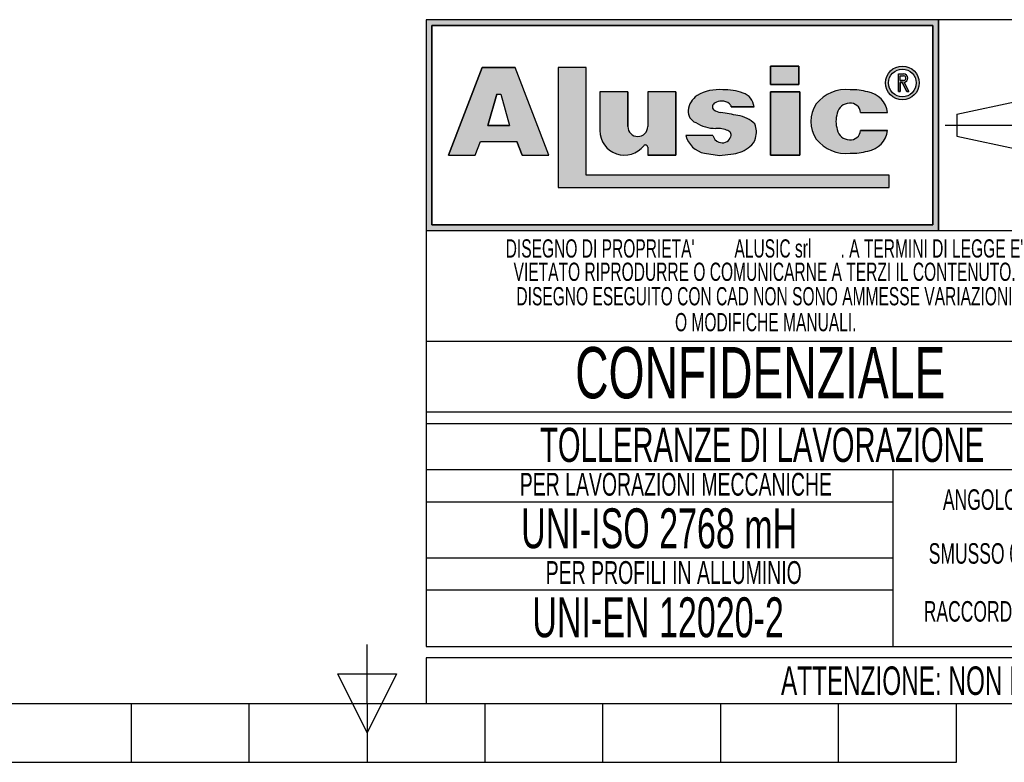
# Model space of a CAD drawing. Header units: millimetres. Extents: x 0 to 420, y 0 to 297.
# Tile 4 of 7: x 179 to 266, y 0 to 65. Entities that reach past the tile are written whole.
import ezdxf
from ezdxf.enums import TextEntityAlignment as Align

# ---------------------------------------------------------------- set-up
doc = ezdxf.new("R2010")
doc.units = ezdxf.units.MM
doc.linetypes.add('CENTERX2', pattern=[20.319999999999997, 12.7, -2.54, 2.54, -2.54])
doc.layers.add('CARTIGLIO', color=140, linetype='Continuous')
doc.styles.add('SLDTEXTSTYLE0', font='TXT', dxfattribs={"width": 0.6382978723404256})
doc.styles.add('SLDTEXTSTYLE1', font='TXT', dxfattribs={"width": 0.675})

# ---------------------------------------------------------------- blocks, each defined once
blk = doc.blocks.new('SW_NOTE_0_1')
at = {"layer": 'CARTIGLIO', "color": 0, "insert": (85.40558510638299, 3.222669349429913), "char_height": 2.5, "attachment_point": 2, "style": 'SLDTEXTSTYLE0'}
blk.add_mtext("ATTENZIONE: NON INTERPRETARE IL DISEGNO. IN CASO DI QUOTE MANCANTI O POCO CHIARE CONSULTARE L'UFFICIO TECNICO", dxfattribs=at)
blk = doc.blocks.new('SW_NOTE_0_14')
at = {"layer": 'CARTIGLIO', "color": 0, "insert": (6.67819148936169, 2.320321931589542), "char_height": 1.8, "attachment_point": 2, "style": 'SLDTEXTSTYLE0'}
blk.add_mtext("ANGOLO ±10'", dxfattribs=at)
blk = doc.blocks.new('SW_NOTE_0_15')
at = {"layer": 'CARTIGLIO', "color": 0, "insert": (23.93617021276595, 3.867203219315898), "char_height": 3, "attachment_point": 2, "style": 'SLDTEXTSTYLE0'}
blk.add_mtext('TOLLERANZE DI LAVORAZIONE', dxfattribs=at)
blk = doc.blocks.new('SW_NOTE_0_16')
at = {"layer": 'CARTIGLIO', "color": 0, "insert": (21.07265624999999, 5.800804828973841), "char_height": 4.500000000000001, "attachment_point": 2, "style": 'SLDTEXTSTYLE1'}
blk.add_mtext('CONFIDENZIALE', dxfattribs=at)
blk = doc.blocks.new('SW_NOTE_0_17')
at = {"layer": 'CARTIGLIO', "color": 0, "insert": (28.04255319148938, 2.062508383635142), "char_height": 1.6, "attachment_point": 2, "style": 'SLDTEXTSTYLE0'}
blk.add_mtext('DISEGNO ESEGUITO CON CAD NON SONO AMMESSE VARIAZIONI', dxfattribs=at)
blk = doc.blocks.new('SW_NOTE_0_18')
at = {"layer": 'CARTIGLIO', "color": 0, "insert": (27.3404255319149, 2.062508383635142), "char_height": 1.6, "attachment_point": 2, "style": 'SLDTEXTSTYLE0'}
blk.add_mtext('VIETATO RIPRODURRE O COMUNICARNE A TERZI IL CONTENUTO.', dxfattribs=at)
blk = doc.blocks.new('SW_NOTE_0_19')
at = {"layer": 'CARTIGLIO', "color": 0, "insert": (7.587765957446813, 2.320321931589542), "char_height": 1.8, "attachment_point": 2, "style": 'SLDTEXTSTYLE0'}
blk.add_mtext('SMUSSO 0.5x45°', dxfattribs=at)
blk = doc.blocks.new('SW_NOTE_0_20')
at = {"layer": 'CARTIGLIO', "color": 0, "insert": (10.40425531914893, 2.062508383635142), "char_height": 1.6, "attachment_point": 2, "style": 'SLDTEXTSTYLE0'}
blk.add_mtext('O MODIFICHE MANUALI.', dxfattribs=at)
blk = doc.blocks.new('SW_NOTE_0_21')
at = {"layer": 'CARTIGLIO', "color": 0, "char_height": 1.6, "attachment_point": 2, "style": 'SLDTEXTSTYLE0'}
for s, insert in [("DISEGNO DI PROPRIETA'", (10.27659574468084, 2.062508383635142)), ('ALUSIC srl', (25.45120500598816, 2.062508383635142)), (". A TERMINI DI LEGGE E'", (39.41078027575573, 2.062508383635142))]:
    blk.add_mtext(s, dxfattribs=dict(at, insert=insert))
blk = doc.blocks.new('SW_NOTE_0_22')
at = {"layer": 'CARTIGLIO', "color": 0, "insert": (8.569148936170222, 2.320321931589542), "char_height": 1.8, "attachment_point": 2, "style": 'SLDTEXTSTYLE0'}
blk.add_mtext('RACCORDO R 0.5', dxfattribs=at)
blk = doc.blocks.new('SW_NOTE_0_23')
at = {"layer": 'CARTIGLIO', "color": 0, "insert": (18.30319148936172, 2.578135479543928), "char_height": 2, "attachment_point": 2, "style": 'SLDTEXTSTYLE0'}
blk.add_mtext('PER LAVORAZIONI MECCANICHE', dxfattribs=at)
blk = doc.blocks.new('SW_NOTE_0_24')
at = {"layer": 'CARTIGLIO', "color": 0, "insert": (15.68484042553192, 4.511737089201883), "char_height": 3.5, "attachment_point": 2, "style": 'SLDTEXTSTYLE0'}
blk.add_mtext('UNI-ISO 2768 mH', dxfattribs=at)
blk = doc.blocks.new('SW_NOTE_0_25')
at = {"layer": 'CARTIGLIO', "color": 0, "insert": (13.85638297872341, 2.578135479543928), "char_height": 2, "attachment_point": 2, "style": 'SLDTEXTSTYLE0'}
blk.add_mtext('PER PROFILI IN ALLUMINIO', dxfattribs=at)
blk = doc.blocks.new('SW_NOTE_0_26')
at = {"layer": 'CARTIGLIO', "color": 0, "insert": (14.05585106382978, 4.511737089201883), "char_height": 3.5, "attachment_point": 2, "style": 'SLDTEXTSTYLE0'}
blk.add_mtext('UNI-EN 12020-2', dxfattribs=at)
blk = doc.blocks.new('Cartiglio ALUSIC')
at = {"layer": 'CARTIGLIO'}
h = blk.add_hatch(color=256, dxfattribs=at)
h.paths.add_polyline_path([(113.971100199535, 149.9990413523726), (113.971100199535, 131.4990413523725), (158.971100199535, 131.4990413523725), (158.971100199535, 149.9990413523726)], flags=0)
h.paths.add_polyline_path([(114.471100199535, 131.9990413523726), (114.471100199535, 149.4990413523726), (158.471100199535, 149.4990413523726), (158.471100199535, 131.9990413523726)], flags=0)
h = blk.add_hatch(color=256, dxfattribs=at)
h.paths.add_polyline_path([(118.292263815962, 138.1064632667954), (118.7611454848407, 139.3206628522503), (121.9303757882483, 139.3206628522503), (122.3992574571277, 138.1064632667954), (124.7510688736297, 138.1064632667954), (121.7833115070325, 145.7916640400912), (118.9082097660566, 145.7916640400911), (115.9404523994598, 138.1064632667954)], flags=0)
h.paths.add_polyline_path([(119.3961687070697, 140.7216809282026), (120.1708764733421, 143.4547391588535), (120.5206447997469, 143.4547391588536), (121.2953525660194, 140.721680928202)], flags=0)
for points in [[(128.0219401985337, 145.7956943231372), (125.5527056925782, 145.7956943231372), (125.5527056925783, 135.2696801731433), (154.6424359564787, 135.2696801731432), (154.6424359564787, 136.3597302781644), (128.0219401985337, 136.3597302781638)], [(144.2116339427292, 145.9308884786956), (144.2116339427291, 144.3245774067), (146.6985305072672, 144.3245774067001), (146.6985305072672, 145.9308884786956)], [(146.7838932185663, 143.6808359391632), (144.2116339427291, 143.6808359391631), (144.2116339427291, 138.1064632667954), (146.7838932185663, 138.1064632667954)]]:
    blk.add_hatch(color=256, dxfattribs=at).paths.add_polyline_path(points, flags=0)
h = blk.add_hatch(color=256, dxfattribs=at)
edge = h.paths.add_edge_path(flags=0)
edge.add_arc((155.7921827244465, 144.4510199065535), 1.479868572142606, 0, 360)
edge = h.paths.add_edge_path(flags=0)
edge.add_arc((155.7921827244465, 144.4510199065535), 1.214864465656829, 0, 360)
h = blk.add_hatch(color=256, dxfattribs=at)
edge = h.paths.add_edge_path(flags=0)
edge.add_arc((155.8903200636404, 144.8676091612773), 0.3723980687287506, 277.1406326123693, 450.0000000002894)
edge.add_line((155.8903200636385, 145.240007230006), (155.450204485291, 145.240007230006))
edge.add_line((155.450204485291, 145.240007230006), (155.450204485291, 143.6880606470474))
edge.add_line((155.450204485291, 143.6880606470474), (155.605611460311, 143.6880606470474))
edge.add_line((155.605611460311, 143.6880606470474), (155.605611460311, 144.4952110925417))
edge.add_line((155.605611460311, 144.4952110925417), (155.764003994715, 144.4952110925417))
edge.add_line((155.764003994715, 144.4952110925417), (156.171212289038, 143.6880606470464))
edge.add_line((156.171212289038, 143.6880606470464), (156.3452765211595, 143.6880606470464))
edge.add_line((156.3452765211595, 143.6880606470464), (155.9366110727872, 144.4980993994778))
edge = h.paths.add_edge_path(flags=0)
edge.add_line((155.6056114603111, 145.0846002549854), (155.8903200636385, 145.0846002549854))
edge.add_arc((155.8903200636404, 144.8676091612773), 0.2169910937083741, -90.00000000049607, 90.00000000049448, ccw=False)
edge.add_line((155.8903200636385, 144.6506180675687), (155.6056114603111, 144.6506180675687))
edge.add_line((155.6056114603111, 144.6506180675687), (155.6056114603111, 145.0846002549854))
h = blk.add_hatch(color=256, dxfattribs=at)
edge = h.paths.add_edge_path(flags=0)
edge.add_arc((132.5578484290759, 140.6186164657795), 0.8721260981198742, 180, 360, ccw=False)
edge.add_line((131.6857223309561, 140.6186164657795), (131.6857223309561, 143.6808359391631))
edge.add_line((131.6857223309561, 143.6808359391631), (129.2243885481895, 143.6808359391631))
edge.add_line((129.2243885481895, 143.6808359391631), (129.2243885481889, 140.2640777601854))
edge.add_arc((131.3820030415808, 140.2640777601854), 2.157614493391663, 180, 321.9680973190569)
edge.add_arc((133.2350345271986, 138.8146685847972), 0.1949400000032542, 3.751097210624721e-10, 141.9680973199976, ccw=False)
edge.add_line((133.4299745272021, 138.8146685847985), (133.4299745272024, 138.106463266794))
edge.add_line((133.4299745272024, 138.106463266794), (135.91068894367, 138.106463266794))
edge.add_line((135.91068894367, 138.106463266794), (135.9106889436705, 143.6808359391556))
edge.add_line((135.9106889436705, 143.6808359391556), (133.4299745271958, 143.6808359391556))
edge.add_line((133.4299745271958, 143.6808359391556), (133.4299745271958, 140.6186164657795))
h = blk.add_hatch(color=256, dxfattribs=at)
edge = h.paths.add_edge_path(flags=0)
edge.add_line((139.7219511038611, 138.0874905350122), (140.9616140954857, 138.2313935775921))
edge.add_arc((140.6251358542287, 140.9172664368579), 2.706867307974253, 277.1406456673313, 311.0032214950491)
edge.add_arc((141.7459062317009, 139.8536948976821), 1.178212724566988, 303.7868133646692, 347.8980612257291)
edge.add_arc((141.0550130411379, 140.1458147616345), 1.920162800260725, 343.6935231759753, 381.4193527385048)
edge.add_arc((140.9170023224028, 138.8528855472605), 2.77207698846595, 46.00269433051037, 81.25096772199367)
edge.add_arc((133.1604335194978, 99.54681763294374), 42.8338661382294, 78.993004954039, 81.01866969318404)
edge.add_arc((140.0875549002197, 143.5111497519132), 1.672976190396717, 238.77709912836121, 261.74465207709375, ccw=False)
edge.add_arc((139.511171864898, 142.3534770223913), 0.3988810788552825, 114.64010585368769, 223.1865854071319, ccw=False)
edge.add_arc((139.9292750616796, 141.471492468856), 1.374925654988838, 90.51660503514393, 115.15343256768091, ccw=False)
edge.add_arc((139.978971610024, 141.8617877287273), 0.986530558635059, 50.69488274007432, 93.60864602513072, ccw=False)
edge.add_arc((140.2656634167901, 142.2302567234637), 0.519939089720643, 14.547573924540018, 49.4198797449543, ccw=False)
edge.add_line((140.7689329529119, 142.3608569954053), (142.7634621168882, 142.3608569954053))
edge.add_arc((141.3534729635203, 142.2214802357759), 1.416861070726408, 5.645321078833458, 71.38339334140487)
edge.add_arc((140.0918708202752, 138.6413140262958), 5.212710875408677, 70.80435731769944, 90.86664277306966)
edge.add_arc((139.6876943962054, 140.01898057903), 3.848224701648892, 85.15036290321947, 119.9120405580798)
edge.add_arc((138.7589405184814, 141.8826763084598), 1.774008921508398, 123.9309471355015, 174.9914571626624)
edge.add_arc((138.007121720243, 141.9227892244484), 1.021881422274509, 173.5516105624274, 249.3813116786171)
edge.add_arc((139.4480837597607, 143.8857829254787), 3.430150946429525, 238.3320469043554, 269.1908231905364)
edge.add_arc((139.5671105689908, 138.3083973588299), 2.154096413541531, 64.99796384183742, 94.45891481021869, ccw=False)
edge.add_arc((140.3551381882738, 139.8813550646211), 0.398545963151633, -35.586121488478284, 72.11412463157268, ccw=False)
edge.add_arc((139.9862171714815, 139.9393420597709), 0.7512299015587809, 245.201083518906, 337.29941344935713, ccw=False)
edge.add_arc((139.934335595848, 140.0154535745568), 0.8024620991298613, 192.5591591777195, 250.8523518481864, ccw=False)
edge.add_line((139.1510748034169, 139.8409601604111), (136.768183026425, 139.8409601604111))
edge.add_arc((138.8654850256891, 140.4022414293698), 2.1711085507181, 194.9824340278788, 258.3364147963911)
edge.add_line((138.4265630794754, 138.2759630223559), (139.7219511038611, 138.0874905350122))
h = blk.add_hatch(color=256, dxfattribs=at)
edge = h.paths.add_edge_path(flags=0)
edge.add_arc((151.1448446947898, 140.5631500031), 1.095489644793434, 191.1589777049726, 269.9285492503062, ccw=False)
edge.add_arc((152.2932291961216, 141.066632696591), 2.335462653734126, 162.1599290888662, 197.8400709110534, ccw=False)
edge.add_arc((151.1448446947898, 141.5701153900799), 1.095489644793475, 90.07145075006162, 168.8410222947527, ccw=False)
edge.add_arc((151.2517282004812, 141.8150308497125), 0.8574339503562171, 2.566657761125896, 97.25285314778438, ccw=False)
edge.add_line((152.108301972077, 141.8534281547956), (154.4848142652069, 141.8534281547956))
edge.add_arc((152.4212904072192, 141.6061501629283), 2.078287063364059, 6.833333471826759, 81.00039250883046)
edge.add_arc((151.336234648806, 138.6914263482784), 5.163706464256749, 74.1517675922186, 91.31975036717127)
edge.add_arc((150.8738064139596, 140.4366829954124), 3.434301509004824, 84.25969198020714, 140.8312604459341)
edge.add_arc((150.5707293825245, 141.0666326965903), 2.817144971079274, 146.8823062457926, 213.1176937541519)
edge.add_arc((150.87380641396, 141.6965823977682), 3.434301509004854, 219.1687395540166, 275.7403080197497)
edge.add_arc((151.3362346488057, 143.4418390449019), 5.163706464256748, 268.6802496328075, 285.8482324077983)
edge.add_arc((152.4212904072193, 140.5271152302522), 2.078287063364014, 278.9996074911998, 353.1666665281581)
edge.add_line((154.4848142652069, 140.2798372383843), (152.1083019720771, 140.2798372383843))
edge.add_arc((151.2517282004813, 140.3182345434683), 0.8574339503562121, 262.7471468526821, 357.4333422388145, ccw=False)
for p, q in [((113.971100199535, 149.9990413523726), (113.971100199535, 131.4990413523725)), ((113.971100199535, 149.9990413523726), (113.971100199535, 94.99904135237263)), ((173.971100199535, 149.9990413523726), (113.971100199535, 149.9990413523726)), ((158.971100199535, 149.9990413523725), (113.971100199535, 149.9990413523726)), ((113.971100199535, 149.9990413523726), (113.971100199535, 131.4990413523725)), ((113.971100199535, 149.9990413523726), (113.971100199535, 115.5498549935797)), ((158.971100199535, 131.4990413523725), (158.971100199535, 149.9990413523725)), ((158.971100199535, 149.9990413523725), (158.971100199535, 131.4990413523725)), ((114.471100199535, 131.9990413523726), (114.471100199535, 149.4990413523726)), ((114.471100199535, 149.4990413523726), (114.471100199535, 131.9990413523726)), ((114.471100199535, 149.4990413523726), (158.471100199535, 149.4990413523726)), ((158.471100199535, 149.4990413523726), (114.471100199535, 149.4990413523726)), ((158.471100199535, 149.4990413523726), (158.471100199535, 131.9990413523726)), ((158.471100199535, 131.9990413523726), (158.471100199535, 149.4990413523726)), ((118.9082097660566, 145.7916640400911), (115.9404523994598, 138.1064632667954)), ((115.9404523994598, 138.1064632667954), (118.9082097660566, 145.7916640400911)), ((121.7833115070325, 145.7916640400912), (118.9082097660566, 145.7916640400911)), ((118.9082097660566, 145.7916640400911), (121.7833115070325, 145.7916640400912)), ((124.7510688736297, 138.1064632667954), (121.7833115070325, 145.7916640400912)), ((124.7510688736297, 138.1064632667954), (121.7833115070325, 145.7916640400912)), ((128.0219401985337, 145.7956943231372), (125.5527056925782, 145.7956943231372)), ((125.5527056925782, 145.7956943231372), (125.5527056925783, 135.2696801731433)), ((128.0219401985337, 145.7956943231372), (125.5527056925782, 145.7956943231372)), ((125.5527056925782, 145.7956943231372), (125.5527056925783, 135.2696801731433)), ((128.0219401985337, 136.3597302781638), (128.0219401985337, 145.7956943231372)), ((128.0219401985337, 136.3597302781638), (128.0219401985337, 145.7956943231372)), ((146.6985305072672, 145.9308884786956), (144.2116339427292, 145.9308884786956)), ((144.2116339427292, 145.9308884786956), (144.2116339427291, 144.3245774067)), ((144.2116339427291, 144.3245774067), (144.2116339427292, 145.9308884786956)), ((144.2116339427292, 145.9308884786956), (146.6985305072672, 145.9308884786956)), ((146.6985305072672, 145.9308884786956), (146.6985305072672, 144.3245774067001)), ((146.6985305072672, 144.3245774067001), (146.6985305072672, 145.9308884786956)), ((155.450204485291, 143.6880606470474), (155.450204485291, 145.240007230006)), ((155.450204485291, 143.6880606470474), (155.450204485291, 145.240007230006)), ((155.450204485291, 145.240007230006), (155.8903200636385, 145.240007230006)), ((155.450204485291, 145.240007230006), (155.8903200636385, 145.240007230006)), ((155.6056114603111, 145.0846002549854), (155.8903200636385, 145.0846002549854)), ((155.6056114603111, 144.6506180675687), (155.6056114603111, 145.0846002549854)), ((155.6056114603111, 144.6506180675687), (155.6056114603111, 145.0846002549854)), ((155.6056114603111, 145.0846002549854), (155.8903200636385, 145.0846002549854)), ((155.6056114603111, 144.6506180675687), (155.8903200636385, 144.6506180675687)), ((155.8903200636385, 144.6506180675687), (155.6056114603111, 144.6506180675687)), ((155.605611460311, 144.4952110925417), (155.605611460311, 143.6880606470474)), ((155.605611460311, 143.6880606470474), (155.605611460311, 144.4952110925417)), ((155.764003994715, 144.4952110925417), (155.605611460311, 144.4952110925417)), ((155.605611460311, 144.4952110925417), (155.764003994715, 144.4952110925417)), ((156.171212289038, 143.6880606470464), (155.764003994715, 144.4952110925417)), ((155.764003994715, 144.4952110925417), (156.171212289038, 143.6880606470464)), ((155.9366110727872, 144.4980993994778), (156.3452765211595, 143.6880606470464)), ((155.9366110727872, 144.4980993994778), (156.3452765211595, 143.6880606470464)), ((129.2243885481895, 143.6808359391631), (129.2243885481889, 140.2640777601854)), ((131.6857223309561, 143.6808359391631), (129.2243885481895, 143.6808359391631)), ((131.6857223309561, 143.6808359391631), (129.2243885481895, 143.6808359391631)), ((129.2243885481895, 143.6808359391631), (129.2243885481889, 140.2640777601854)), ((131.6857223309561, 140.6186164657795), (131.6857223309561, 143.6808359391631)), ((131.6857223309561, 143.6808359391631), (131.6857223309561, 140.6186164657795)), ((135.9106889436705, 143.6808359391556), (133.4299745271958, 143.6808359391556)), ((133.4299745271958, 143.6808359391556), (133.4299745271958, 140.6186164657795)), ((133.4299745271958, 143.6808359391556), (133.4299745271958, 140.6186164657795)), ((135.9106889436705, 143.6808359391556), (133.4299745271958, 143.6808359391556)), ((135.9106889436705, 143.6808359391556), (135.91068894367, 138.106463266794)), ((135.91068894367, 138.106463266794), (135.9106889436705, 143.6808359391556)), ((144.2116339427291, 144.3245774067), (146.6985305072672, 144.3245774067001)), ((146.6985305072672, 144.3245774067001), (144.2116339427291, 144.3245774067)), ((146.7838932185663, 143.6808359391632), (144.2116339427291, 143.6808359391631)), ((144.2116339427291, 143.6808359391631), (144.2116339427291, 138.1064632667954)), ((144.2116339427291, 143.6808359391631), (146.7838932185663, 143.6808359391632)), ((144.2116339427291, 138.1064632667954), (144.2116339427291, 143.6808359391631)), ((146.7838932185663, 138.1064632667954), (146.7838932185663, 143.6808359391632)), ((146.7838932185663, 143.6808359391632), (146.7838932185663, 138.1064632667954)), ((155.450204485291, 143.6880606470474), (155.605611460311, 143.6880606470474)), ((155.605611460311, 143.6880606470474), (155.450204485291, 143.6880606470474)), ((156.171212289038, 143.6880606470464), (156.3452765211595, 143.6880606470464)), ((156.3452765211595, 143.6880606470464), (156.171212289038, 143.6880606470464)), ((119.3961687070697, 140.7216809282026), (120.1708764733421, 143.4547391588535)), ((120.1708764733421, 143.4547391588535), (119.3961687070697, 140.7216809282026)), ((120.1708764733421, 143.4547391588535), (120.5206447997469, 143.4547391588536)), ((120.1708764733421, 143.4547391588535), (120.5206447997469, 143.4547391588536)), ((120.5206447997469, 143.4547391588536), (121.2953525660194, 140.721680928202)), ((120.5206447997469, 143.4547391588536), (121.2953525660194, 140.721680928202)), ((160.5624374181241, 141.7060810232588), (166.0550106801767, 142.8872795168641)), ((140.7689329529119, 142.3608569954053), (142.7634621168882, 142.3608569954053)), ((142.7634621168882, 142.3608569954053), (140.7689329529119, 142.3608569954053)), ((152.108301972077, 141.8534281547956), (154.4848142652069, 141.8534281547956)), ((152.108301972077, 141.8534281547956), (154.4848142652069, 141.8534281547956)), ((160.5624374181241, 141.7060810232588), (160.5624374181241, 139.7920016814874)), ((121.2953525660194, 140.721680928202), (119.3961687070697, 140.7216809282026)), ((119.3961687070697, 140.7216809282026), (121.2953525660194, 140.721680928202)), ((154.4848142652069, 140.2798372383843), (152.1083019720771, 140.2798372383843)), ((152.1083019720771, 140.2798372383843), (154.4848142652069, 140.2798372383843)), ((118.292263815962, 138.1064632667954), (118.7611454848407, 139.3206628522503)), ((118.292263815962, 138.1064632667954), (118.7611454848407, 139.3206628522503)), ((118.7611454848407, 139.3206628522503), (121.9303757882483, 139.3206628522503)), ((118.7611454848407, 139.3206628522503), (121.9303757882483, 139.3206628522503)), ((122.3992574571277, 138.1064632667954), (121.9303757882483, 139.3206628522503)), ((121.9303757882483, 139.3206628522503), (122.3992574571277, 138.1064632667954)), ((139.1510748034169, 139.8409601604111), (136.768183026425, 139.8409601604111)), ((139.1510748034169, 139.8409601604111), (136.768183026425, 139.8409601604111)), ((160.5624374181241, 139.7920016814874), (166.0550106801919, 138.6108031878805)), ((133.4299745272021, 138.8146685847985), (133.4299745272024, 138.106463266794)), ((133.4299745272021, 138.8146685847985), (133.4299745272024, 138.106463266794)), ((115.9404523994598, 138.1064632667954), (118.292263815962, 138.1064632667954)), ((115.9404523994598, 138.1064632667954), (118.292263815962, 138.1064632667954)), ((122.3992574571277, 138.1064632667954), (124.7510688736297, 138.1064632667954)), ((122.3992574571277, 138.1064632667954), (124.7510688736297, 138.1064632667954)), ((133.4299745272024, 138.106463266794), (135.91068894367, 138.106463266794)), ((135.91068894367, 138.106463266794), (133.4299745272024, 138.106463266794)), ((138.4265630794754, 138.2759630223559), (139.7219511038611, 138.0874905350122)), ((138.4265630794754, 138.2759630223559), (139.7219511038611, 138.0874905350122)), ((139.7219511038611, 138.0874905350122), (140.9616140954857, 138.2313935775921)), ((139.7219511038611, 138.0874905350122), (140.9616140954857, 138.2313935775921)), ((144.2116339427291, 138.1064632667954), (146.7838932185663, 138.1064632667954)), ((146.7838932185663, 138.1064632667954), (144.2116339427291, 138.1064632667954)), ((154.6424359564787, 136.3597302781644), (128.0219401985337, 136.3597302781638)), ((154.6424359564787, 136.3597302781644), (128.0219401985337, 136.3597302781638)), ((154.6424359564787, 135.2696801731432), (154.6424359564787, 136.3597302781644)), ((154.6424359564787, 135.2696801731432), (154.6424359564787, 136.3597302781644)), ((125.5527056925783, 135.2696801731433), (154.6424359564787, 135.2696801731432)), ((125.5527056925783, 135.2696801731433), (154.6424359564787, 135.2696801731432)), ((113.971100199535, 131.4990413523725), (158.971100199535, 131.4990413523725)), ((113.971100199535, 131.4990413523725), (173.971100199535, 131.4990413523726)), ((158.471100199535, 131.9990413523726), (114.471100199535, 131.9990413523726)), ((114.471100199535, 131.9990413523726), (158.471100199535, 131.9990413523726)), ((173.971100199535, 121.7636603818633), (113.971100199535, 121.7636603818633)), ((173.971100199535, 115.5498549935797), (113.971100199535, 115.5498549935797)), ((113.971100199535, 114.5498549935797), (173.971100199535, 114.5498549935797)), ((113.971100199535, 114.5498549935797), (113.971100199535, 94.99904135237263)), ((173.9571410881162, 110.4900006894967), (113.9571410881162, 110.4900006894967)), ((154.9806365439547, 94.99904135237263), (154.9806365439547, 110.4900006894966)), ((113.971100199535, 107.6716313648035), (154.9806365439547, 107.6716313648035)), ((154.9806365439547, 102.7445210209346), (113.971100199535, 102.7445210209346)), ((113.9850593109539, 99.96496483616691), (154.9945956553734, 99.96496483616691)), ((113.971100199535, 94.99904135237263), (173.971100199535, 94.99904135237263)), ((313.621100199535, 93.99904135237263), (113.971100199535, 93.99904135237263)), ((113.971100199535, 93.99904135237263), (113.971100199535, 89.99904135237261)), ((113.971100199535, 89.99904135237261), (313.621100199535, 89.99904135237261))]:
    blk.add_line(p, q, dxfattribs=at)
at = {"layer": 'CARTIGLIO', "linetype": 'CENTERX2'}
blk.add_line((159.5584198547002, 140.749041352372), (173.3837805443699, 140.749041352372), dxfattribs=at)
at = {"layer": 'CARTIGLIO', "linetype": 'Continuous'}
blk.add_line((113.9695322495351, 89.99904135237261), (313.621100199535, 89.99904135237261), dxfattribs=at)
at = {"layer": 'CARTIGLIO'}
for radius in [1.479868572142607, 1.479868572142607, 1.214864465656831, 1.214864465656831]:
    blk.add_circle((155.7921827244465, 144.4510199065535), radius, dxfattribs=at)
for centre, radius, start, end in [((155.8903200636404, 144.8676091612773), 0.3723980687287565, 277.1406326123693, 90.00000000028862), ((155.8903200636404, 144.8676091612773), 0.3723980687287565, 277.1406326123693, 90.00000000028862), ((155.8903200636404, 144.8676091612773), 0.2169910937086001, 269.9999999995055, 90.00000000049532), ((155.8903200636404, 144.8676091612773), 0.2169910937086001, 269.9999999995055, 90.00000000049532), ((139.6876943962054, 140.01898057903), 3.848224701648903, 85.15036290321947, 119.9120405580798), ((139.6876943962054, 140.01898057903), 3.848224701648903, 85.15036290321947, 119.9120405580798), ((140.0918708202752, 138.6413140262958), 5.212710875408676, 70.80435731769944, 90.86664277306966), ((140.0918708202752, 138.6413140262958), 5.212710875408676, 70.80435731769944, 90.86664277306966), ((141.3534729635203, 142.2214802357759), 1.416861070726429, 5.645321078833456, 71.38339334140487), ((141.3534729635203, 142.2214802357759), 1.416861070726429, 5.645321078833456, 71.38339334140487), ((150.8738064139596, 140.4366829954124), 3.434301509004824, 84.25969198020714, 140.8312604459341), ((150.8738064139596, 140.4366829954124), 3.434301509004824, 84.25969198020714, 140.8312604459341), ((151.336234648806, 138.6914263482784), 5.163706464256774, 74.1517675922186, 91.31975036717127), ((151.336234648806, 138.6914263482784), 5.163706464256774, 74.1517675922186, 91.31975036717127), ((152.4212904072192, 141.6061501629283), 2.078287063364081, 6.833333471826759, 81.00039250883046), ((152.4212904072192, 141.6061501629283), 2.078287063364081, 6.833333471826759, 81.00039250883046), ((138.7589405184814, 141.8826763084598), 1.774008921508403, 123.9309471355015, 174.9914571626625), ((138.7589405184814, 141.8826763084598), 1.774008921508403, 123.9309471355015, 174.9914571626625), ((139.511171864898, 142.3534770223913), 0.3988810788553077, 114.6401058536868, 223.1865854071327), ((139.511171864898, 142.3534770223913), 0.3988810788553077, 114.6401058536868, 223.1865854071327), ((139.9292750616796, 141.471492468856), 1.374925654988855, 90.51660503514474, 115.1534325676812), ((139.9292750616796, 141.471492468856), 1.374925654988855, 90.51660503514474, 115.1534325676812), ((139.978971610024, 141.8617877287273), 0.9865305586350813, 50.69488274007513, 93.60864602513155), ((139.978971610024, 141.8617877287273), 0.9865305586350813, 50.69488274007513, 93.60864602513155), ((151.1448446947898, 141.5701153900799), 1.095489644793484, 90.07145075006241, 168.8410222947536), ((151.1448446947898, 141.5701153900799), 1.095489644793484, 90.07145075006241, 168.8410222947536), ((151.2517282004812, 141.8150308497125), 0.8574339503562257, 2.566657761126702, 97.25285314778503), ((151.2517282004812, 141.8150308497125), 0.8574339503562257, 2.566657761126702, 97.25285314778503), ((138.007121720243, 141.9227892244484), 1.021881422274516, 173.5516105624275, 249.381311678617), ((138.007121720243, 141.9227892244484), 1.021881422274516, 173.5516105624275, 249.381311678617), ((140.0875549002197, 143.5111497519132), 1.672976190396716, 238.777099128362, 261.7446520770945), ((140.0875549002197, 143.5111497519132), 1.672976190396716, 238.777099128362, 261.7446520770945), ((133.1604335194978, 99.54681763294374), 42.83386613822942, 78.993004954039, 81.01866969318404), ((133.1604335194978, 99.54681763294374), 42.83386613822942, 78.993004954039, 81.01866969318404), ((140.2656634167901, 142.2302567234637), 0.5199390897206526, 14.5475739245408, 49.41987974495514), ((140.2656634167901, 142.2302567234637), 0.5199390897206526, 14.5475739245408, 49.41987974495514), ((150.5707293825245, 141.0666326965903), 2.81714497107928, 146.8823062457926, 213.1176937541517), ((150.5707293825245, 141.0666326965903), 2.81714497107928, 146.8823062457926, 213.1176937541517), ((139.4480837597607, 143.8857829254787), 3.430150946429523, 238.3320469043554, 269.1908231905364), ((139.4480837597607, 143.8857829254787), 3.430150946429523, 238.3320469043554, 269.1908231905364), ((140.9170023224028, 138.8528855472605), 2.77207698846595, 46.00269433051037, 81.25096772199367), ((140.9170023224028, 138.8528855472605), 2.77207698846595, 46.00269433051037, 81.25096772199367), ((152.2932291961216, 141.066632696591), 2.335462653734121, 162.159929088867, 197.8400709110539), ((152.2932291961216, 141.066632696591), 2.335462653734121, 162.159929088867, 197.8400709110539), ((131.3820030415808, 140.2640777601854), 2.157614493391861, 180, 321.9680973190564), ((131.3820030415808, 140.2640777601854), 2.157614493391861, 180, 321.9680973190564), ((132.5578484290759, 140.6186164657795), 0.8721260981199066, 180, 0), ((132.5578484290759, 140.6186164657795), 0.8721260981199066, 180, 0), ((139.5671105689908, 138.3083973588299), 2.154096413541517, 64.99796384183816, 94.45891481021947), ((139.5671105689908, 138.3083973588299), 2.154096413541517, 64.99796384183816, 94.45891481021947), ((140.3551381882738, 139.8813550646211), 0.398545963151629, 324.4138785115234, 72.11412463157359), ((140.3551381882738, 139.8813550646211), 0.398545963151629, 324.4138785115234, 72.11412463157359), ((141.0550130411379, 140.1458147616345), 1.920162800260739, 343.6935231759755, 21.41935273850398), ((141.0550130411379, 140.1458147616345), 1.920162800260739, 343.6935231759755, 21.41935273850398), ((151.1448446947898, 140.5631500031), 1.095489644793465, 191.1589777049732, 269.9285492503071), ((151.1448446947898, 140.5631500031), 1.095489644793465, 191.1589777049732, 269.9285492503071), ((151.2517282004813, 140.3182345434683), 0.8574339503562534, 262.7471468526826, 357.4333422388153), ((151.2517282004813, 140.3182345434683), 0.8574339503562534, 262.7471468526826, 357.4333422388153), ((152.4212904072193, 140.5271152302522), 2.078287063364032, 278.9996074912, 353.1666665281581), ((152.4212904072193, 140.5271152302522), 2.078287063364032, 278.9996074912, 353.1666665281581), ((138.8654850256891, 140.4022414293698), 2.171108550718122, 194.9824340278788, 258.3364147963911), ((138.8654850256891, 140.4022414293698), 2.171108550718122, 194.9824340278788, 258.3364147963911), ((139.934335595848, 140.0154535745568), 0.8024620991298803, 192.5591591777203, 250.8523518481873), ((139.934335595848, 140.0154535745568), 0.8024620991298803, 192.5591591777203, 250.8523518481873), ((139.9862171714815, 139.9393420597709), 0.7512299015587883, 245.2010835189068, 337.2994134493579), ((139.9862171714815, 139.9393420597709), 0.7512299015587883, 245.2010835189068, 337.2994134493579), ((141.7459062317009, 139.8536948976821), 1.178212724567, 303.7868133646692, 347.8980612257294), ((141.7459062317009, 139.8536948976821), 1.178212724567, 303.7868133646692, 347.8980612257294), ((150.87380641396, 141.6965823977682), 3.434301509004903, 219.1687395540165, 275.7403080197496), ((150.87380641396, 141.6965823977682), 3.434301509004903, 219.1687395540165, 275.7403080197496), ((133.2350345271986, 138.8146685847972), 0.1949400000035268, 3.759104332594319e-10, 141.9680973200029), ((133.2350345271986, 138.8146685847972), 0.1949400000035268, 3.759104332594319e-10, 141.9680973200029), ((140.6251358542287, 140.9172664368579), 2.706867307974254, 277.1406456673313, 311.0032214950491), ((140.6251358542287, 140.9172664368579), 2.706867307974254, 277.1406456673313, 311.0032214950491), ((151.3362346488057, 143.4418390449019), 5.163706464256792, 268.6802496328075, 285.8482324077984), ((151.3362346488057, 143.4418390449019), 5.163706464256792, 268.6802496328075, 285.8482324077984)]:
    blk.add_arc(centre, radius, start, end, dxfattribs=at)
at = {"layer": 'CARTIGLIO', "color": 140}
for name, p in [('SW_NOTE_0_21', (118.9711016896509, 128.6603244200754)), ('SW_NOTE_0_18', (116.3533271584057, 126.6141659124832)), ('SW_NOTE_0_17', (115.6355512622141, 124.4682551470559)), ('SW_NOTE_0_20', (133.3899886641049, 122.1920407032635)), ('SW_NOTE_0_16', (122.2362996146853, 115.4679531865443)), ('SW_NOTE_0_15', (119.5374520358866, 110.3183836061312)), ('SW_NOTE_0_23', (117.6003680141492, 107.6481432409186)), ('SW_NOTE_0_14', (157.5950277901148, 106.4612057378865)), ('SW_NOTE_0_24', (118.7522918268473, 102.6005131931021)), ('SW_NOTE_0_19', (156.6725276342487, 101.7341689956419)), ('SW_NOTE_0_25', (121.8587729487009, 99.90266357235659)), ('SW_NOTE_0_26', (120.2859705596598, 94.78943414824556)), ('SW_NOTE_0_22', (155.6312777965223, 96.6517264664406)), ('SW_NOTE_0_1', (127.6311861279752, 90.01640253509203))]:
    blk.add_blockref(name, p, dxfattribs=at)
at = {"layer": 'CARTIGLIO', "color": 140, "style": 'SLDTEXTSTYLE0', "width": 0.6382978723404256}
for tag, height, p in [('AUTOATTR1', 3.5, (223.449403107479, 133.7003798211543)), ('AUTOATTR2', 3.5, (221.6106830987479, 127.4217635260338)), ('AUTOATTR11', 3.5, (222.8622803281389, 121.4105734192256)), ('AUTOATTR8', 4, (219.2444208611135, 110.0025032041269)), ('AUTOATTR9', 4, (218.1221976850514, 100.4234402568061)), ('AUTOATTR0', 4, (249.0325362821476, 100.3118048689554))]:
    blk.add_attdef(tag, text='', height=height, dxfattribs=at).set_placement(p, align=Align.TOP_CENTER)
at = {"layer": 'CARTIGLIO', "color": 140}
for tag in ['AUTOATTR13', 'AUTOATTR12', 'AUTOATTR10', 'AUTOATTR7', 'AUTOATTR6', 'AUTOATTR5', 'AUTOATTR4', 'AUTOATTR3']:
    blk.add_attdef(tag, (0, 0), '', height=4, dxfattribs=at)

msp = doc.modelspace()

# ---------------------------------------------------------------- linework, layer by layer
at = {"layer": 'CARTIGLIO', "linetype": 'Continuous'}
for p, q in [((210.0037561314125, 5.171001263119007), (210.0037561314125, 10.34521728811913)), ((207.4166481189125, 7.758109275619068), (212.5908641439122, 7.758109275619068)), ((210.0037561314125, 2.583893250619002), (207.4166481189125, 7.758109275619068)), ((212.5908641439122, 7.758109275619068), (210.0037561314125, 2.583893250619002)), ((5.180115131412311, 5.171001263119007), (414.8273971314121, 5.171001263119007)), ((189.3068920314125, -0.003214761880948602), (189.3068920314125, 5.171001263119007)), ((199.6553240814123, -0.003214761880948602), (199.6553240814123, 5.171001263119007)), ((210.0037561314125, 5.171001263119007), (210.0037561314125, -0.003214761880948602)), ((215.1758291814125, 5.171001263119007), (414.8273971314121, 5.171001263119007)), ((220.3521881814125, -0.003214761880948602), (220.3521881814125, 5.171001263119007)), ((230.7006202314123, -0.003214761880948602), (230.7006202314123, 5.171001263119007)), ((241.0490522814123, -0.003214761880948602), (241.0490522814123, 5.171001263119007)), ((251.3974843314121, -0.003214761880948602), (251.3974843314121, 5.171001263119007)), ((261.7459163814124, -0.003214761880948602), (261.7459163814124, 5.171001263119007)), ((158.2615958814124, -0.003214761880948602), (261.7459163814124, -0.003214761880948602))]:
    msp.add_line(p, q, dxfattribs=at)
at = {"layer": 'CARTIGLIO'}
msp.add_line((215.1773971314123, 5.171001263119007), (414.8273971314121, 5.171001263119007), dxfattribs=at)

# ---------------------------------------------------------------- block references
msp.add_blockref('Cartiglio ALUSIC', (101.206296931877, -84.82804008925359), dxfattribs=at)

doc.saveas('drawing.dxf')
